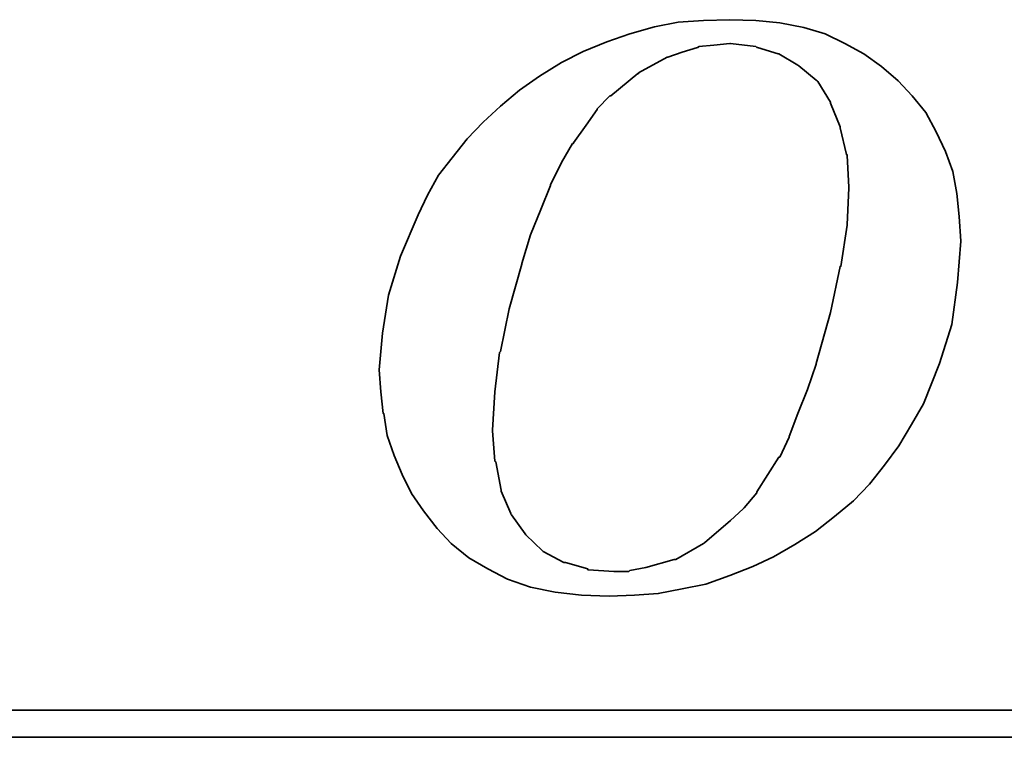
# Model space of a CAD drawing. Header units: millimetres. Extents: x -64 to 412, y -78 to 104.
# Tile 36 of 99: x 128.98 to 131.78, y 3.13 to 5.17. Entities that reach past the tile are written whole.
import ezdxf

# ---------------------------------------------------------------- set-up
doc = ezdxf.new("R2010")
doc.units = ezdxf.units.MM
doc.layers.add('DIM', color=4, linetype='Continuous')
doc.layers.add('layer 1', color=7, linetype='Continuous')

# ---------------------------------------------------------------- blocks, each defined once
blk = doc.blocks.new('TBI MOTION logo(完整正式版)')
at = {"layer": 'layer 1', "color": 22, "lineweight": 35}
for points, knots in [([(-11.34375, -6.98375), (-11.34375, -6.98375), (-10.91375, -7.43875), (-10.91375, -7.43875), (-10.91375, -7.43875), (-10.91375, -7.43875), (-10.38625, -7.87125), (-10.38625, -7.87125), (-10.38625, -7.87125), (-10.38625, -7.87125), (-9.81125, -8.20375), (-9.81125, -8.20375), (-9.81125, -8.20375), (-9.81125, -8.20375), (-9.21125, -8.51875), (-9.21125, -8.51875), (-9.21125, -8.51875), (-9.21125, -8.51875), (-8.51625, -8.75875), (-8.51625, -8.75875), (-8.51625, -8.75875), (-8.51625, -8.75875), (-7.77125, -8.90375), (-7.77125, -8.90375), (-7.77125, -8.90375), (-7.77125, -8.90375), (-6.97875, -8.99875), (-6.97875, -8.99875), (-6.97875, -8.99875), (-6.97875, -8.99875), (-6.14125, -9.02375), (-6.14125, -9.02375), (-6.14125, -9.02375), (-6.14125, -9.02375), (-5.37125, -8.99875), (-5.37125, -8.99875), (-5.37125, -8.99875), (-5.37125, -8.99875), (-4.65375, -8.94875), (-4.65375, -8.94875), (-4.65375, -8.94875), (-4.65375, -8.94875), (-3.93375, -8.80625), (-3.93375, -8.80625), (-3.93375, -8.80625), (-3.93375, -8.80625), (-3.21375, -8.66375), (-3.21375, -8.66375), (-3.21375, -8.66375), (-3.21375, -8.66375), (-2.49375, -8.39875), (-2.49375, -8.39875), (-2.49375, -8.39875), (-2.49375, -8.39875), (-1.79875, -8.13375), (-1.79875, -8.13375), (-1.79875, -8.13375), (-1.79875, -8.13375), (-1.17375, -7.84375), (-1.17375, -7.84375), (-1.17375, -7.84375), (-1.17375, -7.84375), (-0.52375, -7.46375), (-0.52375, -7.46375), (-0.52375, -7.46375), (-0.52375, -7.46375), (0.10124, -7.07875), (0.10124, -7.07875), (0.10124, -7.07875), (0.10124, -7.07875), (0.67625, -6.62375), (0.67625, -6.62375), (0.67625, -6.62375), (0.67625, -6.62375), (1.24874, -6.14375), (1.24874, -6.14375), (1.24874, -6.14375), (1.24874, -6.14375), (1.72874, -5.64125), (1.72874, -5.64125), (1.72874, -5.64125), (1.72874, -5.64125), (2.18624, -5.06375), (2.18624, -5.06375), (2.18624, -5.06375), (2.18624, -5.06375), (2.61625, -4.48874), (2.61625, -4.48874), (2.61625, -4.48874), (2.61625, -4.48874), (3.00125, -3.83874), (3.00125, -3.83874), (3.00125, -3.83874), (3.00125, -3.83874), (3.36124, -3.21374), (3.36124, -3.21374), (3.36124, -3.21374), (3.36124, -3.21374), (3.84374, -1.99125), (3.84374, -1.99125), (3.84374, -1.99125), (3.84374, -1.99125), (4.22625, -0.81875), (4.22625, -0.81875), (4.22625, -0.81875), (4.22625, -0.81875), (4.39125, 0.45624), (4.39125, 0.45624), (4.39125, 0.45624), (4.39125, 0.45624), (4.48874, 1.70124), (4.48874, 1.70124), (4.48874, 1.70124), (4.48874, 1.70124), (4.43874, 2.44625), (4.43874, 2.44625), (4.43874, 2.44625), (4.43874, 2.44625), (4.36874, 3.14125), (4.36874, 3.14125), (4.36874, 3.14125), (4.36874, 3.14125), (4.25125, 3.81125), (4.25125, 3.81125), (4.25125, 3.81125), (4.25125, 3.81125), (4.03124, 4.41125), (4.03124, 4.41125), (4.03124, 4.41125), (4.03124, 4.41125), (3.74374, 5.01125), (3.74374, 5.01125), (3.74374, 5.01125), (3.74374, 5.01125), (3.43124, 5.58875), (3.43124, 5.58875), (3.43124, 5.58875), (3.43124, 5.58875), (3.02625, 6.09125), (3.02625, 6.09125), (3.02625, 6.09125), (3.02625, 6.09125), (2.59374, 6.54875), (2.59374, 6.54875), (2.59374, 6.54875), (2.59374, 6.54875), (2.09124, 6.98125), (2.09124, 6.98125), (2.09124, 6.98125), (2.09124, 6.98125), (1.56124, 7.36625), (1.56124, 7.36625), (1.56124, 7.36625), (1.56124, 7.36625), (0.98624, 7.67625), (0.98624, 7.67625), (0.98624, 7.67625), (0.98624, 7.67625), (0.38624, 7.96375), (0.38624, 7.96375), (0.38624, 7.96375), (0.38624, 7.96375), (-0.25875, 8.15625), (-0.25875, 8.15625), (-0.25875, 8.15625), (-0.25875, 8.15625), (-0.98125, 8.30125), (-0.98125, 8.30125), (-0.98125, 8.30125), (-0.98125, 8.30125), (-1.70124, 8.37125), (-1.70124, 8.37125), (-1.70124, 8.37125), (-1.70124, 8.37125), (-2.49375, 8.39624), (-2.49375, 8.39624), (-2.49375, 8.39624), (-2.49375, 8.39624), (-3.28625, 8.37125), (-3.28625, 8.37125), (-3.28625, 8.37125), (-3.28625, 8.37125), (-4.05125, 8.32125), (-4.05125, 8.32125), (-4.05125, 8.32125), (-4.05125, 8.32125), (-4.77375, 8.18125), (-4.77375, 8.18125), (-4.77375, 8.18125), (-4.77375, 8.18125), (-5.51625, 7.96375), (-5.51625, 7.96375), (-5.51625, 7.96375), (-5.51625, 7.96375), (-6.21125, 7.72625), (-6.21125, 7.72625), (-6.21125, 7.72625), (-6.21125, 7.72625), (-6.92875, 7.43625), (-6.92875, 7.43625), (-6.92875, 7.43625), (-6.92875, 7.43625), (-7.57875, 7.10125), (-7.57875, 7.10125), (-7.57875, 7.10125), (-7.57875, 7.10125), (-8.24875, 6.69125), (-8.24875, 6.69125), (-8.24875, 6.69125), (-8.24875, 6.69125), (-8.84875, 6.26125), (-8.84875, 6.26125), (-8.84875, 6.26125), (-8.84875, 6.26125), (-9.42625, 5.78125), (-9.42625, 5.78125), (-9.42625, 5.78125), (-9.42625, 5.78125), (-9.95375, 5.30125), (-9.95375, 5.30125), (-9.95375, 5.30125), (-9.95375, 5.30125), (-10.43375, 4.79624), (-10.43375, 4.79624), (-10.43375, 4.79624), (-10.43375, 4.79624), (-10.88875, 4.22125), (-10.88875, 4.22125), (-10.88875, 4.22125), (-10.88875, 4.22125), (-11.29875, 3.69375), (-11.29875, 3.69375), (-11.29875, 3.69375), (-11.29875, 3.69375), (-11.63375, 3.09125), (-11.63375, 3.09125), (-11.63375, 3.09125), (-11.63375, 3.09125), (-11.91875, 2.49625), (-11.91875, 2.49625), (-11.91875, 2.49625), (-11.91875, 2.49625), (-12.44875, 1.24625), (-12.44875, 1.24625), (-12.44875, 1.24625), (-12.44875, 1.24625), (-12.80875, 0.06874), (-12.80875, 0.06874), (-12.80875, 0.06874), (-12.80875, 0.06874), (-12.99875, -1.07875), (-12.99875, -1.07875), (-12.99875, -1.07875), (-12.99875, -1.07875), (-13.09375, -2.18375), (-13.09375, -2.18375), (-13.09375, -2.18375), (-13.09375, -2.18375), (-13.04875, -2.85375), (-13.04875, -2.85375), (-13.04875, -2.85375), (-13.04875, -2.85375), (-12.97375, -3.50375), (-12.97375, -3.50375), (-12.97375, -3.50375), (-12.97375, -3.50375), (-12.95375, -3.50375), (-12.95375, -3.50375), (-12.95375, -3.50375), (-12.95375, -3.50375), (-12.85375, -4.17375), (-12.85375, -4.17375), (-12.85375, -4.17375), (-12.85375, -4.17375), (-12.63875, -4.77624), (-12.63875, -4.77624), (-12.63875, -4.77624), (-12.63875, -4.77624), (-12.39875, -5.35125), (-12.39875, -5.35125), (-12.39875, -5.35125), (-12.39875, -5.35125), (-12.11375, -5.92875), (-12.11375, -5.92875), (-12.11375, -5.92875), (-12.11375, -5.92875), (-11.75375, -6.45375), (-11.75375, -6.45375), (-11.75375, -6.45375), (-11.75375, -6.45375), (-11.34375, -6.98375), (-11.34375, -6.98375)], [0, 0, 0, 0, 0.01369863, 0.01369863, 0.01369863, 0.01369863, 0.02739726, 0.02739726, 0.02739726, 0.02739726, 0.04109589, 0.04109589, 0.04109589, 0.04109589, 0.05479452, 0.05479452, 0.05479452, 0.05479452, 0.06849315, 0.06849315, 0.06849315, 0.06849315, 0.08219178, 0.08219178, 0.08219178, 0.08219178, 0.09589041, 0.09589041, 0.09589041, 0.09589041, 0.10958904, 0.10958904, 0.10958904, 0.10958904, 0.12328767, 0.12328767, 0.12328767, 0.12328767, 0.1369863, 0.1369863, 0.1369863, 0.1369863, 0.15068493, 0.15068493, 0.15068493, 0.15068493, 0.16438356, 0.16438356, 0.16438356, 0.16438356, 0.17808219, 0.17808219, 0.17808219, 0.17808219, 0.19178082, 0.19178082, 0.19178082, 0.19178082, 0.20547945, 0.20547945, 0.20547945, 0.20547945, 0.21917808, 0.21917808, 0.21917808, 0.21917808, 0.23287671, 0.23287671, 0.23287671, 0.23287671, 0.24657534, 0.24657534, 0.24657534, 0.24657534, 0.26027397, 0.26027397, 0.26027397, 0.26027397, 0.2739726, 0.2739726, 0.2739726, 0.2739726, 0.28767123, 0.28767123, 0.28767123, 0.28767123, 0.30136986, 0.30136986, 0.30136986, 0.30136986, 0.31506849, 0.31506849, 0.31506849, 0.31506849, 0.32876712, 0.32876712, 0.32876712, 0.32876712, 0.34246575, 0.34246575, 0.34246575, 0.34246575, 0.35616438, 0.35616438, 0.35616438, 0.35616438, 0.36986301, 0.36986301, 0.36986301, 0.36986301, 0.38356164, 0.38356164, 0.38356164, 0.38356164, 0.39726027, 0.39726027, 0.39726027, 0.39726027, 0.4109589, 0.4109589, 0.4109589, 0.4109589, 0.42465753, 0.42465753, 0.42465753, 0.42465753, 0.43835616, 0.43835616, 0.43835616, 0.43835616, 0.45205479, 0.45205479, 0.45205479, 0.45205479, 0.46575342, 0.46575342, 0.46575342, 0.46575342, 0.47945205, 0.47945205, 0.47945205, 0.47945205, 0.49315068, 0.49315068, 0.49315068, 0.49315068, 0.50684932, 0.50684932, 0.50684932, 0.50684932, 0.52054795, 0.52054795, 0.52054795, 0.52054795, 0.53424658, 0.53424658, 0.53424658, 0.53424658, 0.54794521, 0.54794521, 0.54794521, 0.54794521, 0.56164384, 0.56164384, 0.56164384, 0.56164384, 0.57534247, 0.57534247, 0.57534247, 0.57534247, 0.5890411, 0.5890411, 0.5890411, 0.5890411, 0.60273973, 0.60273973, 0.60273973, 0.60273973, 0.61643836, 0.61643836, 0.61643836, 0.61643836, 0.63013699, 0.63013699, 0.63013699, 0.63013699, 0.64383562, 0.64383562, 0.64383562, 0.64383562, 0.65753425, 0.65753425, 0.65753425, 0.65753425, 0.67123288, 0.67123288, 0.67123288, 0.67123288, 0.68493151, 0.68493151, 0.68493151, 0.68493151, 0.69863014, 0.69863014, 0.69863014, 0.69863014, 0.71232877, 0.71232877, 0.71232877, 0.71232877, 0.7260274, 0.7260274, 0.7260274, 0.7260274, 0.73972603, 0.73972603, 0.73972603, 0.73972603, 0.75342466, 0.75342466, 0.75342466, 0.75342466, 0.76712329, 0.76712329, 0.76712329, 0.76712329, 0.78082192, 0.78082192, 0.78082192, 0.78082192, 0.79452055, 0.79452055, 0.79452055, 0.79452055, 0.80821918, 0.80821918, 0.80821918, 0.80821918, 0.82191781, 0.82191781, 0.82191781, 0.82191781, 0.83561644, 0.83561644, 0.83561644, 0.83561644, 0.84931507, 0.84931507, 0.84931507, 0.84931507, 0.8630137, 0.8630137, 0.8630137, 0.8630137, 0.87671233, 0.87671233, 0.87671233, 0.87671233, 0.89041096, 0.89041096, 0.89041096, 0.89041096, 0.90410959, 0.90410959, 0.90410959, 0.90410959, 0.91780822, 0.91780822, 0.91780822, 0.91780822, 0.93150685, 0.93150685, 0.93150685, 0.93150685, 0.94520548, 0.94520548, 0.94520548, 0.94520548, 0.95890411, 0.95890411, 0.95890411, 0.95890411, 0.97260274, 0.97260274, 0.97260274, 0.97260274, 0.98630137, 0.98630137, 0.98630137, 0.98630137, 1, 1, 1, 1]), ([(-8.77875, 1.03124), (-8.77875, 1.03124), (-8.51625, 1.89625), (-8.51625, 1.89625), (-8.51625, 1.89625), (-8.51625, 1.89625), (-8.20375, 2.66375), (-8.20375, 2.66375), (-8.20375, 2.66375), (-8.20375, 2.66375), (-7.91625, 3.38125), (-7.91625, 3.38125), (-7.91625, 3.38125), (-7.91625, 3.38125), (-7.91625, 3.40624), (-7.91625, 3.40624), (-7.91625, 3.40624), (-7.91625, 3.40624), (-7.57875, 4.07624), (-7.57875, 4.07624), (-7.57875, 4.07624), (-7.57875, 4.07624), (-7.24375, 4.65125), (-7.24375, 4.65125), (-7.24375, 4.65125), (-7.24375, 4.65125), (-7.21875, 4.65125), (-7.21875, 4.65125), (-7.21875, 4.65125), (-7.21875, 4.65125), (-7.21875, 4.67624), (-7.21875, 4.67624), (-7.21875, 4.67624), (-7.21875, 4.67624), (-6.83625, 5.20375), (-6.83625, 5.20375), (-6.83625, 5.20375), (-6.83625, 5.20375), (-6.49875, 5.68625), (-6.49875, 5.68625), (-6.49875, 5.68625), (-6.49875, 5.68625), (-6.49875, 5.70625), (-6.49875, 5.70625), (-6.49875, 5.70625), (-6.49875, 5.70625), (-6.11625, 6.09125), (-6.11625, 6.09125), (-6.11625, 6.09125), (-6.11625, 6.09125), (-6.09125, 6.09125), (-6.09125, 6.09125), (-6.09125, 6.09125), (-6.09125, 6.09125), (-5.27375, 6.76625), (-5.27375, 6.76625), (-5.27375, 6.76625), (-5.27375, 6.76625), (-5.24875, 6.76625), (-5.24875, 6.76625), (-5.24875, 6.76625), (-5.24875, 6.76625), (-5.24875, 6.78625), (-5.24875, 6.78625), (-5.24875, 6.78625), (-5.24875, 6.78625), (-4.38875, 7.26624), (-4.38875, 7.26624), (-4.38875, 7.26624), (-4.38875, 7.26624), (-4.36125, 7.26624), (-4.36125, 7.26624), (-4.36125, 7.26624), (-4.36125, 7.26624), (-3.93375, 7.41125), (-3.93375, 7.41125), (-3.93375, 7.41125), (-3.93375, 7.41125), (-3.47375, 7.55625), (-3.47375, 7.55625), (-3.47375, 7.55625), (-3.47375, 7.55625), (-3.45375, 7.55625), (-3.45375, 7.55625), (-3.45375, 7.55625), (-3.45375, 7.55625), (-3.42875, 7.58124), (-3.42875, 7.58124), (-3.42875, 7.58124), (-3.42875, 7.58124), (-2.97375, 7.62625), (-2.97375, 7.62625), (-2.97375, 7.62625), (-2.97375, 7.62625), (-2.49375, 7.67625), (-2.49375, 7.67625), (-2.49375, 7.67625), (-2.49375, 7.67625), (-2.46875, 7.67625), (-2.46875, 7.67625), (-2.46875, 7.67625), (-2.46875, 7.67625), (-1.70124, 7.58124), (-1.70124, 7.58124), (-1.70124, 7.58124), (-1.70124, 7.58124), (-1.67875, 7.55625), (-1.67875, 7.55625), (-1.67875, 7.55625), (-1.67875, 7.55625), (-1.65375, 7.55625), (-1.65375, 7.55625), (-1.65375, 7.55625), (-1.65375, 7.55625), (-1.03125, 7.36625), (-1.03125, 7.36625), (-1.03125, 7.36625), (-1.03125, 7.36625), (-1.00625, 7.36625), (-1.00625, 7.36625), (-1.00625, 7.36625), (-1.00625, 7.36625), (-0.43124, 7.02624), (-0.43124, 7.02624), (-0.43124, 7.02624), (-0.43124, 7.02624), (-0.40625, 7.00624), (-0.40625, 7.00624), (-0.40625, 7.00624), (-0.40625, 7.00624), (0.12124, 6.57124), (0.12124, 6.57124), (0.12124, 6.57124), (0.12124, 6.57124), (0.14624, 6.54875), (0.14624, 6.54875), (0.14624, 6.54875), (0.14624, 6.54875), (0.17124, 6.52375), (0.17124, 6.52375), (0.17124, 6.52375), (0.17124, 6.52375), (0.55625, 5.89875), (0.55625, 5.89875), (0.55625, 5.89875), (0.55625, 5.89875), (0.55625, 5.87625), (0.55625, 5.87625), (0.55625, 5.87625), (0.55625, 5.87625), (0.84124, 5.15625), (0.84124, 5.15625), (0.84124, 5.15625), (0.84124, 5.15625), (0.84124, 5.13125), (0.84124, 5.13125), (0.84124, 5.13125), (0.84124, 5.13125), (1.03624, 4.31875), (1.03624, 4.31875), (1.03624, 4.31875), (1.03624, 4.31875), (1.05624, 4.31875), (1.05624, 4.31875), (1.05624, 4.31875), (1.05624, 4.31875), (1.05624, 4.29125), (1.05624, 4.29125), (1.05624, 4.29125), (1.05624, 4.29125), (1.10625, 3.33125), (1.10625, 3.33125), (1.10625, 3.33125), (1.10625, 3.33125), (1.10625, 3.30875), (1.10625, 3.30875), (1.10625, 3.30875), (1.10625, 3.30875), (1.05624, 2.20624), (1.05624, 2.20624), (1.05624, 2.20624), (1.05624, 2.20624), (1.05624, 2.18124), (1.05624, 2.18124), (1.05624, 2.18124), (1.05624, 2.18124), (0.86624, 0.93624), (0.86624, 0.93624), (0.86624, 0.93624), (0.86624, 0.93624), (0.84124, 0.93624), (0.84124, 0.93624), (0.84124, 0.93624), (0.84124, 0.93624), (0.55625, -0.45874), (0.55625, -0.45874), (0.55625, -0.45874), (0.55625, -0.45874), (0.12124, -1.99125), (0.12124, -1.99125), (0.12124, -1.99125), (0.12124, -1.99125), (0.12124, -2.01874), (0.12124, -2.01874), (0.12124, -2.01874), (0.12124, -2.01874), (-0.13874, -2.78375), (-0.13874, -2.78375), (-0.13874, -2.78375), (-0.13874, -2.78375), (-0.43124, -3.50375), (-0.43124, -3.50375), (-0.43124, -3.50375), (-0.43124, -3.50375), (-0.69375, -4.19875), (-0.69375, -4.19875), (-0.69375, -4.19875), (-0.69375, -4.19875), (-0.69375, -4.22375), (-0.69375, -4.22375), (-0.69375, -4.22375), (-0.69375, -4.22375), (-0.98125, -4.82374), (-0.98125, -4.82374), (-0.98125, -4.82374), (-0.98125, -4.82374), (-1.00625, -4.82374), (-1.00625, -4.82374), (-1.00625, -4.82374), (-1.00625, -4.82374), (-1.33875, -5.35125), (-1.33875, -5.35125), (-1.33875, -5.35125), (-1.33875, -5.35125), (-1.67875, -5.87875), (-1.67875, -5.87875), (-1.67875, -5.87875), (-1.67875, -5.87875), (-1.67875, -5.90375), (-1.67875, -5.90375), (-1.67875, -5.90375), (-1.67875, -5.90375), (-2.05875, -6.35875), (-2.05875, -6.35875), (-2.05875, -6.35875), (-2.05875, -6.35875), (-2.08375, -6.38375), (-2.08375, -6.38375), (-2.08375, -6.38375), (-2.08375, -6.38375), (-2.46875, -6.74375), (-2.46875, -6.74375), (-2.46875, -6.74375), (-2.46875, -6.74375), (-3.25875, -7.41625), (-3.25875, -7.41625), (-3.25875, -7.41625), (-3.25875, -7.41625), (-3.28625, -7.43875), (-3.28625, -7.43875), (-3.28625, -7.43875), (-3.28625, -7.43875), (-4.12375, -7.91875), (-4.12375, -7.91875), (-4.12375, -7.91875), (-4.12375, -7.91875), (-4.14875, -7.91875), (-4.14875, -7.91875), (-4.14875, -7.91875), (-4.14875, -7.91875), (-4.17125, -7.91875), (-4.17125, -7.91875), (-4.17125, -7.91875), (-4.17125, -7.91875), (-5.03375, -8.15875), (-5.03375, -8.15875), (-5.03375, -8.15875), (-5.03375, -8.15875), (-5.51625, -8.25625), (-5.51625, -8.25625), (-5.51625, -8.25625), (-5.51625, -8.25625), (-5.54125, -8.27875), (-5.54125, -8.27875), (-5.54125, -8.27875), (-5.54125, -8.27875), (-5.56375, -8.27875), (-5.56375, -8.27875), (-5.56375, -8.27875), (-5.56375, -8.27875), (-5.99625, -8.27875), (-5.99625, -8.27875), (-5.99625, -8.27875), (-5.99625, -8.27875), (-6.76375, -8.23125), (-6.76375, -8.23125), (-6.76375, -8.23125), (-6.76375, -8.23125), (-6.78875, -8.23125), (-6.78875, -8.23125), (-6.78875, -8.23125), (-6.78875, -8.23125), (-6.78875, -8.20375), (-6.78875, -8.20375), (-6.78875, -8.20375), (-6.78875, -8.20375), (-7.45875, -8.01375), (-7.45875, -8.01375), (-7.45875, -8.01375), (-7.45875, -8.01375), (-7.48375, -8.01375), (-7.48375, -8.01375), (-7.48375, -8.01375), (-7.48375, -8.01375), (-7.50875, -8.01375), (-7.50875, -8.01375), (-7.50875, -8.01375), (-7.50875, -8.01375), (-8.13125, -7.67875), (-8.13125, -7.67875), (-8.13125, -7.67875), (-8.13125, -7.67875), (-8.15625, -7.65375), (-8.15625, -7.65375), (-8.15625, -7.65375), (-8.15625, -7.65375), (-8.65875, -7.17375), (-8.65875, -7.17375), (-8.65875, -7.17375), (-8.65875, -7.17375), (-8.68375, -7.14875), (-8.68375, -7.14875), (-8.68375, -7.14875), (-8.68375, -7.14875), (-9.08875, -6.57375), (-9.08875, -6.57375), (-9.08875, -6.57375), (-9.08875, -6.57375), (-9.11375, -6.54875), (-9.11375, -6.54875), (-9.11375, -6.54875), (-9.11375, -6.54875), (-9.11375, -6.52875), (-9.11375, -6.52875), (-9.11375, -6.52875), (-9.11375, -6.52875), (-9.40375, -5.85375), (-9.40375, -5.85375), (-9.40375, -5.85375), (-9.40375, -5.85375), (-9.40375, -5.82875), (-9.40375, -5.82875), (-9.40375, -5.82875), (-9.40375, -5.82875), (-9.56875, -4.96875), (-9.56875, -4.96875), (-9.56875, -4.96875), (-9.56875, -4.96875), (-9.59375, -4.94375), (-9.59375, -4.94375), (-9.59375, -4.94375), (-9.59375, -4.94375), (-9.66375, -4.03375), (-9.66375, -4.03375), (-9.66375, -4.03375), (-9.66375, -4.03375), (-9.66375, -4.00875), (-9.66375, -4.00875), (-9.66375, -4.00875), (-9.66375, -4.00875), (-9.59375, -2.85375), (-9.59375, -2.85375), (-9.59375, -2.85375), (-9.59375, -2.85375), (-9.45125, -1.65875), (-9.45125, -1.65875), (-9.45125, -1.65875), (-9.45125, -1.65875), (-9.42625, -1.63375), (-9.42625, -1.63375), (-9.42625, -1.63375), (-9.42625, -1.63375), (-9.16125, -0.33875), (-9.16125, -0.33875), (-9.16125, -0.33875), (-9.16125, -0.33875), (-8.77875, 1.00624), (-8.77875, 1.00624), (-8.77875, 1.00624), (-8.77875, 1.00624), (-8.77875, 1.03124), (-8.77875, 1.03124)], [0, 0, 0, 0, 0.01020408, 0.01020408, 0.01020408, 0.01020408, 0.02040816, 0.02040816, 0.02040816, 0.02040816, 0.03061224, 0.03061224, 0.03061224, 0.03061224, 0.04081633, 0.04081633, 0.04081633, 0.04081633, 0.05102041, 0.05102041, 0.05102041, 0.05102041, 0.06122449, 0.06122449, 0.06122449, 0.06122449, 0.07142857, 0.07142857, 0.07142857, 0.07142857, 0.08163265, 0.08163265, 0.08163265, 0.08163265, 0.09183673, 0.09183673, 0.09183673, 0.09183673, 0.10204082, 0.10204082, 0.10204082, 0.10204082, 0.1122449, 0.1122449, 0.1122449, 0.1122449, 0.12244898, 0.12244898, 0.12244898, 0.12244898, 0.13265306, 0.13265306, 0.13265306, 0.13265306, 0.14285714, 0.14285714, 0.14285714, 0.14285714, 0.15306122, 0.15306122, 0.15306122, 0.15306122, 0.16326531, 0.16326531, 0.16326531, 0.16326531, 0.17346939, 0.17346939, 0.17346939, 0.17346939, 0.18367347, 0.18367347, 0.18367347, 0.18367347, 0.19387755, 0.19387755, 0.19387755, 0.19387755, 0.20408163, 0.20408163, 0.20408163, 0.20408163, 0.21428571, 0.21428571, 0.21428571, 0.21428571, 0.2244898, 0.2244898, 0.2244898, 0.2244898, 0.23469388, 0.23469388, 0.23469388, 0.23469388, 0.24489796, 0.24489796, 0.24489796, 0.24489796, 0.25510204, 0.25510204, 0.25510204, 0.25510204, 0.26530612, 0.26530612, 0.26530612, 0.26530612, 0.2755102, 0.2755102, 0.2755102, 0.2755102, 0.28571429, 0.28571429, 0.28571429, 0.28571429, 0.29591837, 0.29591837, 0.29591837, 0.29591837, 0.30612245, 0.30612245, 0.30612245, 0.30612245, 0.31632653, 0.31632653, 0.31632653, 0.31632653, 0.32653061, 0.32653061, 0.32653061, 0.32653061, 0.33673469, 0.33673469, 0.33673469, 0.33673469, 0.34693878, 0.34693878, 0.34693878, 0.34693878, 0.35714286, 0.35714286, 0.35714286, 0.35714286, 0.36734694, 0.36734694, 0.36734694, 0.36734694, 0.37755102, 0.37755102, 0.37755102, 0.37755102, 0.3877551, 0.3877551, 0.3877551, 0.3877551, 0.39795918, 0.39795918, 0.39795918, 0.39795918, 0.40816327, 0.40816327, 0.40816327, 0.40816327, 0.41836735, 0.41836735, 0.41836735, 0.41836735, 0.42857143, 0.42857143, 0.42857143, 0.42857143, 0.43877551, 0.43877551, 0.43877551, 0.43877551, 0.44897959, 0.44897959, 0.44897959, 0.44897959, 0.45918367, 0.45918367, 0.45918367, 0.45918367, 0.46938776, 0.46938776, 0.46938776, 0.46938776, 0.47959184, 0.47959184, 0.47959184, 0.47959184, 0.48979592, 0.48979592, 0.48979592, 0.48979592, 0.5, 0.5, 0.5, 0.5, 0.51020408, 0.51020408, 0.51020408, 0.51020408, 0.52040816, 0.52040816, 0.52040816, 0.52040816, 0.53061224, 0.53061224, 0.53061224, 0.53061224, 0.54081633, 0.54081633, 0.54081633, 0.54081633, 0.55102041, 0.55102041, 0.55102041, 0.55102041, 0.56122449, 0.56122449, 0.56122449, 0.56122449, 0.57142857, 0.57142857, 0.57142857, 0.57142857, 0.58163265, 0.58163265, 0.58163265, 0.58163265, 0.59183673, 0.59183673, 0.59183673, 0.59183673, 0.60204082, 0.60204082, 0.60204082, 0.60204082, 0.6122449, 0.6122449, 0.6122449, 0.6122449, 0.62244898, 0.62244898, 0.62244898, 0.62244898, 0.63265306, 0.63265306, 0.63265306, 0.63265306, 0.64285714, 0.64285714, 0.64285714, 0.64285714, 0.65306122, 0.65306122, 0.65306122, 0.65306122, 0.66326531, 0.66326531, 0.66326531, 0.66326531, 0.67346939, 0.67346939, 0.67346939, 0.67346939, 0.68367347, 0.68367347, 0.68367347, 0.68367347, 0.69387755, 0.69387755, 0.69387755, 0.69387755, 0.70408163, 0.70408163, 0.70408163, 0.70408163, 0.71428571, 0.71428571, 0.71428571, 0.71428571, 0.7244898, 0.7244898, 0.7244898, 0.7244898, 0.73469388, 0.73469388, 0.73469388, 0.73469388, 0.74489796, 0.74489796, 0.74489796, 0.74489796, 0.75510204, 0.75510204, 0.75510204, 0.75510204, 0.76530612, 0.76530612, 0.76530612, 0.76530612, 0.7755102, 0.7755102, 0.7755102, 0.7755102, 0.78571429, 0.78571429, 0.78571429, 0.78571429, 0.79591837, 0.79591837, 0.79591837, 0.79591837, 0.80612245, 0.80612245, 0.80612245, 0.80612245, 0.81632653, 0.81632653, 0.81632653, 0.81632653, 0.82653061, 0.82653061, 0.82653061, 0.82653061, 0.83673469, 0.83673469, 0.83673469, 0.83673469, 0.84693878, 0.84693878, 0.84693878, 0.84693878, 0.85714286, 0.85714286, 0.85714286, 0.85714286, 0.86734694, 0.86734694, 0.86734694, 0.86734694, 0.87755102, 0.87755102, 0.87755102, 0.87755102, 0.8877551, 0.8877551, 0.8877551, 0.8877551, 0.89795918, 0.89795918, 0.89795918, 0.89795918, 0.90816327, 0.90816327, 0.90816327, 0.90816327, 0.91836735, 0.91836735, 0.91836735, 0.91836735, 0.92857143, 0.92857143, 0.92857143, 0.92857143, 0.93877551, 0.93877551, 0.93877551, 0.93877551, 0.94897959, 0.94897959, 0.94897959, 0.94897959, 0.95918367, 0.95918367, 0.95918367, 0.95918367, 0.96938776, 0.96938776, 0.96938776, 0.96938776, 0.97959184, 0.97959184, 0.97959184, 0.97959184, 0.98979592, 0.98979592, 0.98979592, 0.98979592, 1, 1, 1, 1]), ([(75.90875, -9.47875), (75.90875, -9.47875), (75.90875, -12.28625), (75.90875, -12.28625), (75.90875, -12.28625), (75.90875, -12.28625), (75.90875, -12.47875), (75.90875, -12.47875), (75.90875, -12.47875), (75.90875, -12.47875), (75.71625, -12.47875), (75.71625, -12.47875), (75.71625, -12.47875), (75.71625, -12.47875), (-88.32875, -12.47875), (-88.32875, -12.47875), (-88.32875, -12.47875), (-88.32875, -12.47875), (-88.32875, -13.29375), (-88.32875, -13.29375), (-88.32875, -13.29375), (-88.32875, -13.29375), (82.89125, -13.29375), (82.89125, -13.29375), (82.89125, -13.29375), (82.89125, -13.29375), (75.90875, -9.47875), (75.90875, -9.47875)], [0, 0, 0, 0, 0.14285714, 0.14285714, 0.14285714, 0.14285714, 0.28571429, 0.28571429, 0.28571429, 0.28571429, 0.42857143, 0.42857143, 0.42857143, 0.42857143, 0.57142857, 0.57142857, 0.57142857, 0.57142857, 0.71428571, 0.71428571, 0.71428571, 0.71428571, 0.85714286, 0.85714286, 0.85714286, 0.85714286, 1, 1, 1, 1])]:
    blk.add_open_spline(points, degree=3, knots=knots, dxfattribs=at)

msp = doc.modelspace()

# ---------------------------------------------------------------- block references
at = {"layer": 'DIM', "color": 7, "xscale": 0.09408959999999, "yscale": 0.09408959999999, "zscale": 0.09408959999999}
msp.add_blockref('TBI MOTION logo(完整正式版)', (131.2362, 4.3841), dxfattribs=at)

doc.saveas('drawing.dxf')
